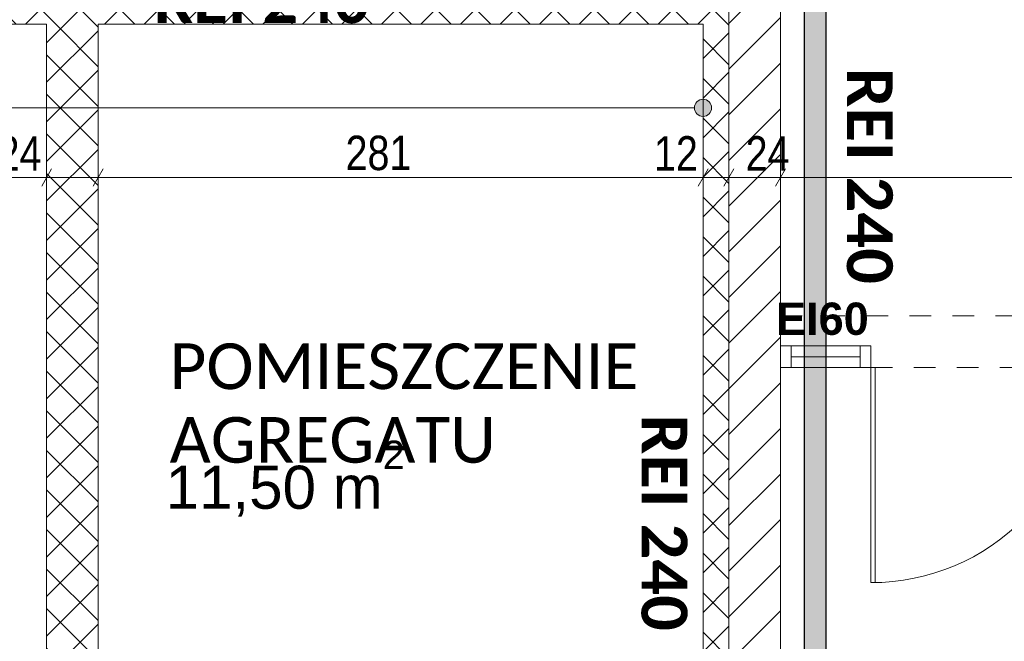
# Model space of a CAD drawing. Header units: centimetres. Extents: x 18292 to 3593338517, y 11794 to 62103.
# Tile 115 of 147: x 1796684198 to 1796684656, y 55972 to 56261. Entities that reach past the tile are written whole.
import ezdxf

# ---------------------------------------------------------------- set-up
doc = ezdxf.new("R2010")
doc.units = ezdxf.units.CM
doc.header["$MEASUREMENT"] = 0
doc.linetypes.add('Dashed-002', pattern=[20, 10, -10])
for name, color, linetype in [('499-Wymiary i opisy', 7, 'Continuous'), ('__PROJEKTOWANE', 7, 'Continuous'), ('MF_KRESKOWANIE', 7, 'Continuous'), ('MF_OKNA', 7, 'Continuous'), ('MF_SCIANY_KONSTR', 7, 'Continuous'), ('MF_SCIANY_KONSTR istn.', 7, 'Continuous')]:
    doc.layers.add(name, color=color, linetype=linetype)
doc.styles.add('GENERATED_STYLE_2', font='txt')
doc.styles.add('GENERATED_STYLE_4', font='txt')
doc.styles.add('GENERATED_STYLE_6', font='txt')
doc.styles.add('GENERATED_STYLE_7', font='txt')
doc.styles.add('GENERATED_STYLE_8', font='txt')
doc.dimstyles.new('GENERATED_STYLE__1', dxfattribs={"dimtxt": 16, "dimasz": 6.08, "dimexe": 0.18, "dimexo": 0.0625, "dimgap": 0.09, "dimtad": 1, "dimtih": 1, "dimtoh": 1, "dimdec": 0, "dimzin": 0, "dimdsep": 46, "dimtxsty": 'GENERATED_STYLE_4', "dimblk": 'ARROWHEAD_2', "dimblk1": 'ARROWHEAD_2', "dimblk2": 'ARROWHEAD_2', "dimcen": 0.09, "dimse1": 1, "dimse2": 1, "dimclrd": 7, "dimclre": 7, "dimclrt": 7, "dimadec": 0, "dimazin": 0, "dimtfac": 1, "dimtdec": 4, "dimtmove": 0, "dimatfit": 3, "dimfxl": 0, "dimtolj": 1, "dimtzin": 0, "dimarcsym": 0})
doc.dimstyles.new('GENERATED_STYLE__2', dxfattribs={"dimtxt": 16, "dimasz": 6.08, "dimexe": 0.18, "dimexo": 0.0625, "dimgap": 0.09, "dimtad": 1, "dimtih": 1, "dimtoh": 1, "dimdec": 0, "dimzin": 0, "dimdsep": 46, "dimtxsty": 'GENERATED_STYLE_4', "dimblk": 'ARROWHEAD_2', "dimblk1": 'ARROWHEAD_2', "dimblk2": 'ARROWHEAD_2', "dimcen": 0.09, "dimse1": 1, "dimse2": 1, "dimclrd": 7, "dimclre": 7, "dimclrt": 7, "dimadec": 0, "dimazin": 0, "dimtfac": 1, "dimtdec": 4, "dimtmove": 2, "dimatfit": 3, "dimfxl": 0, "dimtolj": 1, "dimtzin": 0, "dimarcsym": 0})
pattern_1 = [(45, (1801523908.342, 3898003.605), (-10.606601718, 10.606601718), [])]
pattern_2 = [(45, (1801523908.342, 3898003.605), (-9.192387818, 9.192387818), []), (135, (1801523908.342, 3898003.605), (9.192387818, 9.192387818), [])]

# ---------------------------------------------------------------- blocks, each defined once
blk = doc.blocks.new('*D625', base_point=(1801523908.34, 3898003.61))
at = {"layer": '499-Wymiary i opisy', "color": 7, "linetype": 'Continuous', "lineweight": 13}
for p, q in [((1796683954.37, 56191.79), (1796683949.75, 56183.79)), ((1796683952.06, 56181.79), (1796683952.06, 56193.79)), ((1796684213.19, 56191.79), (1796684208.57, 56183.79)), ((1796684210.88, 56181.79), (1796684210.88, 56193.79)), ((1796683948.14, 56187.79), (1796683952.06, 56187.79)), ((1796683952.06, 56187.79), (1796684210.88, 56187.79))]:
    blk.add_line(p, q, dxfattribs=at)
at = {"layer": '499-Wymiary i opisy', "color": 7, "lineweight": 13, "char_height": 16, "attachment_point": 7, "style": 'GENERATED_STYLE_4'}
for s, insert in [('\\A1;{\\pql;\\fArial Narrow|b0|i0|c238|p34;259}', (1796684055.87, 56190.99)), ('\\A1;{\\pql;\\fArial Narrow|b0|i0|c238|p34;24}', (1796684188.08, 56190.99))]:
    blk.add_mtext(s, dxfattribs=dict(at, insert=insert))
blk = doc.blocks.new('ARROWHEAD_2')
at = {"color": 0, "linetype": 'Continuous', "lineweight": 0}
for p, q in [((0, 0), (-1, 0)), ((-0.378, -0.655), (0.378, 0.655))]:
    blk.add_line(p, q, dxfattribs=at)
blk = doc.blocks.new('*D626', base_point=(1801523908.34, 3898003.61))
at = {"layer": '499-Wymiary i opisy', "color": 7, "linetype": 'Continuous', "lineweight": 13}
for p, q in [((1796684213.19, 56191.79), (1796684208.57, 56183.79)), ((1796684210.88, 56181.79), (1796684210.88, 56193.79)), ((1796684237.19, 56191.79), (1796684232.57, 56183.79)), ((1796684234.88, 56181.79), (1796684234.88, 56193.79)), ((1796684210.88, 56187.79), (1796684234.88, 56187.79))]:
    blk.add_line(p, q, dxfattribs=at)
blk = doc.blocks.new('*D627', base_point=(1801523908.34, 3898003.61))
at = {"layer": '499-Wymiary i opisy', "color": 7, "linetype": 'Continuous', "lineweight": 13}
for p, q in [((1796684237.19, 56191.79), (1796684232.57, 56183.79)), ((1796684234.88, 56181.79), (1796684234.88, 56193.79)), ((1796684518.37, 56191.79), (1796684513.75, 56183.79)), ((1796684516.06, 56181.79), (1796684516.06, 56193.79)), ((1796684234.88, 56187.79), (1796684516.06, 56187.79))]:
    blk.add_line(p, q, dxfattribs=at)
at = {"layer": '499-Wymiary i opisy', "color": 7, "lineweight": 13, "char_height": 16, "attachment_point": 7, "style": 'GENERATED_STYLE_4'}
for s, insert in [('\\A1;{\\pql;\\fArial Narrow|b0|i0|c238|p34;281}', (1796684349.87, 56190.99)), ('\\A1;{\\pql;\\fArial Narrow|b0|i0|c238|p34;12}', (1796684493.26, 56190.99))]:
    blk.add_mtext(s, dxfattribs=dict(at, insert=insert))
blk = doc.blocks.new('*D628', base_point=(1801523908.34, 3898003.61))
at = {"layer": '499-Wymiary i opisy', "color": 7, "linetype": 'Continuous', "lineweight": 13}
for p, q in [((1796684518.37, 56191.79), (1796684513.75, 56183.79)), ((1796684516.06, 56181.79), (1796684516.06, 56193.79)), ((1796684530.37, 56191.79), (1796684525.75, 56183.79)), ((1796684528.06, 56181.79), (1796684528.06, 56193.79)), ((1796684516.06, 56187.79), (1796684528.06, 56187.79))]:
    blk.add_line(p, q, dxfattribs=at)
blk = doc.blocks.new('*D629', base_point=(1801523908.34, 3898003.61))
at = {"layer": '499-Wymiary i opisy', "color": 7, "linetype": 'Continuous', "lineweight": 13}
for p, q in [((1796684530.37, 56191.79), (1796684525.75, 56183.79)), ((1796684528.06, 56181.79), (1796684528.06, 56193.79)), ((1796684554.37, 56191.79), (1796684549.75, 56183.79)), ((1796684552.06, 56181.79), (1796684552.06, 56193.79)), ((1796684528.06, 56187.79), (1796684552.06, 56187.79))]:
    blk.add_line(p, q, dxfattribs=at)
at = {"layer": '499-Wymiary i opisy', "color": 7, "lineweight": 13, "insert": (1796684535.86, 56190.99), "char_height": 16, "attachment_point": 7, "style": 'GENERATED_STYLE_4'}
blk.add_mtext('\\A1;{\\pql;\\fArial Narrow|b0|i0|c238|p34;24}', dxfattribs=at)
blk = doc.blocks.new('*D630', base_point=(1801523908.34, 3898003.61))
at = {"layer": '499-Wymiary i opisy', "color": 7, "linetype": 'Continuous', "lineweight": 13}
for p, q in [((1796684554.37, 56191.79), (1796684549.75, 56183.79)), ((1796684552.06, 56181.79), (1796684552.06, 56193.79)), ((1796684838.37, 56191.79), (1796684833.75, 56183.79)), ((1796684836.06, 56181.79), (1796684836.06, 56193.79)), ((1796684552.06, 56187.79), (1796684836.06, 56187.79))]:
    blk.add_line(p, q, dxfattribs=at)
at = {"layer": '499-Wymiary i opisy', "color": 7, "lineweight": 13, "char_height": 16, "attachment_point": 7, "style": 'GENERATED_STYLE_4'}
for s, insert in [('\\A1;{\\pql;\\fArial Narrow|b0|i0|c238|p34;284}', (1796684668.46, 56190.99)), ('\\A1;{\\pql;\\fArial Narrow|b0|i0|c238|p34;24}', (1796684813.26, 56190.99))]:
    blk.add_mtext(s, dxfattribs=dict(at, insert=insert))

msp = doc.modelspace()

# ---------------------------------------------------------------- hatches: boundary and pattern name
at = {"layer": '__PROJEKTOWANE', "linetype": 'Continuous', "lineweight": 25}
h = msp.add_hatch(color=230, dxfattribs=at)
h.paths.add_polyline_path([(1796683649.02, 56613.92), (1796683649.02, 54825.65), (1796684125.59, 54825.65), (1796684125.59, 54038.82), (1796684556.51, 54038.82), (1796684556.51, 53475.15), (1796685205.88, 53475.15), (1796685205.88, 54038.82), (1796685545.98, 54038.82), (1796685545.98, 54541.02), (1796685838.17, 54541.02), (1796685838.17, 55897.12), (1796684573.27, 55897.12), (1796684573.27, 56613.92)])
h.paths.add_polyline_path([(1796684566.51, 53485.15), (1796684566.51, 54048.82), (1796684135.59, 54048.82), (1796684135.59, 54835.65), (1796683659.02, 54835.65), (1796683659.02, 56603.92), (1796684563.27, 56603.92), (1796684563.27, 55887.12), (1796685828.17, 55887.12), (1796685828.17, 54551.02), (1796685535.98, 54551.02), (1796685535.98, 54048.82), (1796685195.88, 54048.82), (1796685195.88, 53485.15)], flags=0)
at = {"layer": '__PROJEKTOWANE', "linetype": 'Continuous', "lineweight": 0, "true_color": 0x000000}
h = msp.add_hatch(dxfattribs=at)
h.set_pattern_fill('Concrete_Block_000c', color=18, style=0, pattern_type=2)
h.set_pattern_definition(pattern_2)
h.paths.add_polyline_path([(1796683952.06, 56258.99), (1796684528.06, 56258.99), (1796684528.06, 56282.99), (1796683952.06, 56282.99)])
h = msp.add_hatch(dxfattribs=at)
h.set_pattern_fill('Concrete_Block_000c', color=18, style=0, pattern_type=2)
h.set_pattern_definition(pattern_2)
h.paths.add_polyline_path([(1796684210.88, 56258.99), (1796684210.88, 55938.32), (1796684234.88, 55938.32), (1796684234.88, 56258.99)])
h = msp.add_hatch(dxfattribs=at)
h.set_pattern_fill('Concrete_Block_000c', color=18, style=0, pattern_type=2)
h.set_pattern_definition(pattern_2)
h.paths.add_polyline_path([(1796684516.06, 56258.99), (1796684516.06, 55805.49), (1796684528.06, 55805.49), (1796684528.06, 56258.99)])
at = {"layer": '__PROJEKTOWANE', "linetype": 'Continuous', "lineweight": 13}
msp.add_hatch(color=150, dxfattribs=at).paths.add_polyline_path([(1796684512.06, 56220.15), (1796684512.36, 56218.62), (1796684513.23, 56217.32), (1796684514.53, 56216.45), (1796684516.06, 56216.15), (1796684517.59, 56216.45), (1796684518.88, 56217.32), (1796684519.75, 56218.62), (1796684520.06, 56220.15), (1796684519.75, 56221.68), (1796684518.88, 56222.98), (1796684517.59, 56223.85), (1796684516.06, 56224.15), (1796684514.53, 56223.85), (1796684513.23, 56222.98), (1796684512.36, 56221.68)])
at = {"layer": 'MF_KRESKOWANIE', "linetype": 'Continuous', "lineweight": 13}
h = msp.add_hatch(dxfattribs=at)
h.set_pattern_fill('bloczki_ceramiczne_000c', color=250, style=0, pattern_type=2)
h.set_pattern_definition(pattern_1)
h.paths.add_polyline_path([(1796684552.06, 56099.54), (1796684552.06, 56123.49), (1796684552.06, 56366.49), (1796684528.06, 56366.49), (1796684528.06, 56123.49), (1796684528.06, 56099.53)])
at = {"layer": 'MF_SCIANY_KONSTR istn.', "linetype": 'Continuous', "lineweight": 13}
h = msp.add_hatch(dxfattribs=at)
h.set_pattern_fill('bloczki_ceramiczne_000c', style=0, pattern_type=2)
h.set_pattern_definition(pattern_1)
h.paths.add_polyline_path([(1796684528.06, 56099.49), (1796684528.06, 55865.49), (1796684552.06, 55865.49), (1796684552.06, 56099.54), (1796684528.06, 56099.53)])

# ---------------------------------------------------------------- linework, layer by layer
at = {"layer": '__PROJEKTOWANE', "color": 150, "linetype": 'Continuous', "lineweight": 13}
msp.add_line((1796683694.68, 56220.15), (1796684512.06, 56220.15), dxfattribs=at)
at = {"layer": '__PROJEKTOWANE', "color": 230, "linetype": 'Continuous', "lineweight": 25, "flags": 128}
for points in [[(1796684556.51, 53475.15), (1796685205.88, 53475.15), (1796685205.88, 54038.82), (1796685545.98, 54038.82), (1796685545.98, 54541.02), (1796685838.17, 54541.02), (1796685838.17, 55897.12), (1796684573.27, 55897.12), (1796684573.27, 56613.92), (1796683649.05, 56613.92), (1796683649.05, 54825.65), (1796684125.59, 54825.65), (1796684125.59, 54038.82), (1796684556.51, 54038.82)], [(1796684566.51, 53485.15), (1796685195.88, 53485.15), (1796685195.88, 54048.82), (1796685535.98, 54048.82), (1796685535.98, 54551.02), (1796685828.17, 54551.02), (1796685828.17, 55887.12), (1796684563.27, 55887.12), (1796684563.27, 56603.92), (1796683659.02, 56603.92), (1796683659.02, 54835.65), (1796684135.59, 54835.65), (1796684135.59, 54048.82), (1796684566.51, 54048.82)]]:
    msp.add_lwpolyline(points, close=True, dxfattribs=at)
at = {"layer": '__PROJEKTOWANE', "color": 150, "linetype": 'Continuous', "lineweight": 13, "flags": 128}
for points in [[(1796684528.06, 56258.99), (1796684528.06, 56282.99)], [(1796683952.06, 56258.99), (1796684210.88, 56258.99)], [(1796684210.88, 56258.99), (1796684210.88, 55938.32)], [(1796684234.88, 56258.99), (1796684516.06, 56258.99)], [(1796684234.88, 55938.32), (1796684234.88, 56258.99)], [(1796684516.06, 56258.99), (1796684516.06, 55805.49)], [(1796684528.06, 55805.49), (1796684528.06, 56258.99)]]:
    msp.add_lwpolyline(points, dxfattribs=at)
at = {"layer": '__PROJEKTOWANE', "color": 150, "linetype": 'Continuous', "lineweight": 13}
msp.add_circle((1796684516.06, 56220.15), 4, dxfattribs=at)
at = {"layer": 'MF_OKNA', "color": 7, "linetype": 'Continuous', "lineweight": 13}
for p, q in [((1796684557.06, 56099.49), (1796684557.06, 56109.49)), ((1796684589.06, 56099.49), (1796684589.06, 56109.49)), ((1796684589.06, 56109.49), (1796684594.06, 56109.49)), ((1796684594.06, 56099.49), (1796684594.06, 56109.49)), ((1796684589.06, 56104.49), (1796684557.06, 56104.49)), ((1796684594.06, 56099.49), (1796684589.06, 56099.49)), ((1796684594.06, 56099.49), (1796684594.06, 55999.49)), ((1796684594.06, 56099.49), (1796684596.06, 56099.49)), ((1796684596.06, 56099.49), (1796684596.06, 55999.49))]:
    msp.add_line(p, q, dxfattribs=at)
at = {"layer": 'MF_OKNA', "color": 7, "linetype": 'Continuous', "lineweight": 13, "flags": 128}
msp.add_lwpolyline([(1796684589.06, 56099.49), (1796684589.06, 56109.49), (1796684552.06, 56109.49), (1796684552.06, 56099.49)], close=True, dxfattribs=at)
at = {"layer": 'MF_OKNA', "color": 7, "linetype": 'Continuous', "lineweight": 13}
msp.add_arc((1796684594.06, 56099.49), 100, 270, 0, dxfattribs=at)
at = {"layer": 'MF_SCIANY_KONSTR', "color": 7, "linetype": 'Continuous', "lineweight": 13}
for p, q in [((1796684528.06, 56123.49), (1796684528.06, 56366.49)), ((1796684552.06, 56123.49), (1796684552.06, 56366.49))]:
    msp.add_line(p, q, dxfattribs=at)
at = {"layer": 'MF_SCIANY_KONSTR istn.', "color": 7, "linetype": 'Continuous', "lineweight": 13}
for p, q in [((1796684552.06, 56123.49), (1796684552.06, 55820.49)), ((1796684528.06, 56099.49), (1796684528.06, 55820.49))]:
    msp.add_line(p, q, dxfattribs=at)
at = {"layer": 'MF_SCIANY_KONSTR istn.', "color": 7, "linetype": 'Dashed-002', "lineweight": 13, "flags": 128}
msp.add_lwpolyline([(1796684552.06, 56123.49), (1796684836.06, 56123.49), (1796684836.06, 56099.49), (1796684552.06, 56099.49)], close=True, dxfattribs=at)

# ---------------------------------------------------------------- texts
at = {"layer": '__PROJEKTOWANE', "color": 1, "linetype": 'Continuous', "lineweight": 13, "insert": (1796684260.59, 56259.33), "char_height": 21.2625, "attachment_point": 7, "style": 'GENERATED_STYLE_8'}
msp.add_mtext('\\A1;{\\pql;\\fCalibri Light|b1|i0|c238|p34;REI 240}', dxfattribs=at)
at = {"layer": '__PROJEKTOWANE', "color": 1, "linetype": 'Continuous', "lineweight": 13, "char_height": 21.2625, "attachment_point": 7, "rotation": 270, "style": 'GENERATED_STYLE_8'}
for insert in [(1796684582.73, 56238.77), (1796684487.25, 56077.53)]:
    msp.add_mtext('\\A1;{\\pql;\\fCalibri Light|b1|i0|c238|p34;REI 240}', dxfattribs=dict(at, insert=insert))
at = {"layer": '__PROJEKTOWANE', "color": 150, "linetype": 'Continuous', "lineweight": 13, "insert": (1796684268.03, 56054.95), "char_height": 21.2625, "attachment_point": 7, "line_spacing_factor": 0.965562, "style": 'GENERATED_STYLE_7'}
msp.add_mtext('\\A1;{\\pql;\\fCalibri Light|b0|i0|c238|p34;POMIESZCZENIE \\P\\pql;\\fCalibri Light|b0|i0|c238|p34;AGREGATU}', dxfattribs=at)
at = {"layer": '__PROJEKTOWANE', "color": 150, "lineweight": 13, "insert": (1796684266.2, 56030.1), "char_height": 20, "attachment_point": 7, "style": 'GENERATED_STYLE_2'}
msp.add_mtext('{\\fArial|b0|i0|c238|p38;11,50 m{\\H0.66x;\\S2^  ;}}', dxfattribs=at)
at = {"layer": 'MF_OKNA', "color": 7, "linetype": 'Continuous', "lineweight": 13, "insert": (1796684571.53, 56129.64), "char_height": 15, "attachment_point": 2, "style": 'GENERATED_STYLE_6'}
msp.add_mtext('\\A1;{\\pqc;\\fArial|b1|i0|c238|p38;EI60}', dxfattribs=at)

# ---------------------------------------------------------------- dimensions: what is measured, and where the dimension line sits
at = {"layer": '499-Wymiary i opisy', "color": 7, "linetype": 'Continuous', "lineweight": 13}
for base, p1, p2, dimstyle, picture, middle in [((1796684210.88, 56187.79), (1796683952.06, 56123.49), (1796684210.88, 56258.99), 'GENERATED_STYLE__1', '*D625', (1796684074.16, 56198.99)), ((1796684234.88, 56187.79), (1796684210.88, 56258.99), (1796684234.88, 56258.99), 'GENERATED_STYLE__1', '*D626', (1796684200.28, 56198.99)), ((1796684516.06, 56187.79), (1796684234.88, 56258.99), (1796684516.06, 56258.99), 'GENERATED_STYLE__1', '*D627', (1796684368.16, 56198.99)), ((1796684528.06, 56187.79), (1796684516.06, 56258.99), (1796684528.06, 56123.49), 'GENERATED_STYLE__1', '*D628', (1796684505.46, 56198.99)), ((1796684552.06, 56187.79), (1796684528.06, 56123.49), (1796684552.06, 56109.49), 'GENERATED_STYLE__2', '*D629', (1796684548.06, 56198.99)), ((1796684836.06, 56187.79), (1796684552.06, 56109.49), (1796684836.06, 56109.49), 'GENERATED_STYLE__1', '*D630', (1796684686.75, 56198.99))]:
    dim = msp.add_linear_dim(base=base, p1=p1, p2=p2, dimstyle=dimstyle, dxfattribs=at)
    dim.commit()
    dim.dimension.update_dxf_attribs({"geometry": picture, "text_midpoint": middle, "dimtype": 160})

doc.saveas('drawing.dxf')
